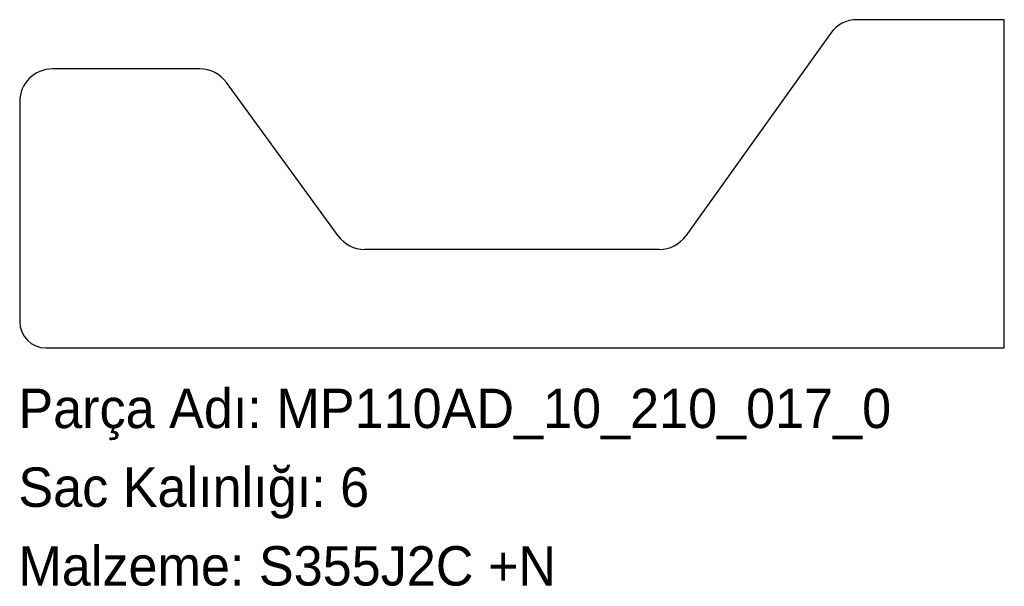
# Model space of a CAD drawing. Header units: millimetres. Extents: x 0 to 300, y -72 to 100.
import ezdxf

# ---------------------------------------------------------------- set-up
doc = ezdxf.new("R2010")
doc.units = ezdxf.units.MM
doc.linetypes.add('SLD-Katı', pattern=[0])
doc.linetypes.add('SLD-Sürekli', pattern=[0])
doc.layers.add('METIN', color=96, linetype='SLD-Katı')
doc.styles.add('SLDTEXTSTYLE0', font='ARIAL.TTF', dxfattribs={"width": 0.948, "bigfont": 'bigfont'})
doc.styles.add('SLDTEXTSTYLE1', font='ARIAL.TTF', dxfattribs={"width": 0.948})

msp = doc.modelspace()

# ---------------------------------------------------------------- linework, layer by layer
at = {"color": 7, "linetype": 'SLD-Sürekli', "lineweight": 25}
for p, q in [((300.4, 100.4), (255.55, 100.4)), ((300.4, 0.4), (300.4, 100.4)), ((247.41, 96.21), (203.39, 34.59)), ((55.31, 85.4), (10.4, 85.4)), ((97.4, 34.52), (63.4, 81.28)), ((0.4, 75.4), (0.4, 8.4)), ((195.25, 30.4), (105.49, 30.4)), ((8.4, 0.4), (300.4, 0.4))]:
    msp.add_line(p, q, dxfattribs=at)
for centre, radius, start, end in [((255.55, 90.4), 10, 90, 144.4623), ((10.4, 75.4), 10, 90, 180), ((55.31, 75.4), 10, 36.0274, 90), ((105.49, 40.4), 10, 216.0274, 270), ((195.25, 40.4), 10, 270, 324.4623), ((8.4, 8.4), 8, 180, 270)]:
    msp.add_arc(centre, radius, start, end, dxfattribs=at)

# ---------------------------------------------------------------- texts
at = {"layer": 'METIN', "char_height": 12, "attachment_point": 1}
for s, insert, style in [('Parça Adı: MP110AD_10_210_017_0', (0, -12.03), 'SLDTEXTSTYLE0'), ('Sac Kalınlığı: 6', (0, -36.03), 'SLDTEXTSTYLE0'), ('Malzeme: S355J2C +N', (0, -60.03), 'SLDTEXTSTYLE1')]:
    msp.add_mtext(s, dxfattribs=dict(at, insert=insert, style=style))

doc.saveas('drawing.dxf')
